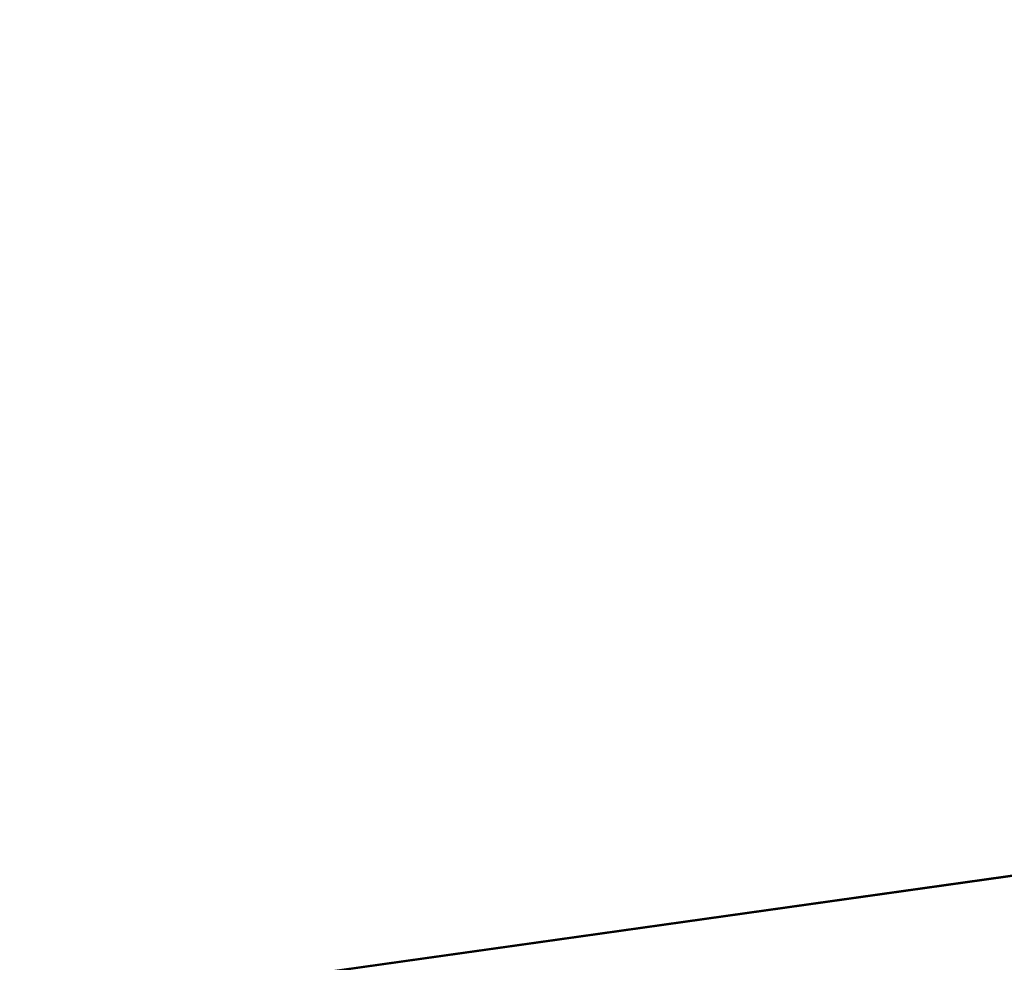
# Model space of a CAD drawing. Header units: metres. Extents: x -241 to 22, y -221 to 108.
# Tile 99 of 256: x -225.35944 to -225.35365, y -187.36657 to -187.36103. Entities that reach past the tile are written whole.
import ezdxf

# ---------------------------------------------------------------- set-up
doc = ezdxf.new("R2010")
doc.units = ezdxf.units.M
doc.layers.add('solid_DOMO_E_SIDE_LEVER_PUL_SW0001', color=7, linetype='CONTINUOUS')

msp = doc.modelspace()

# ---------------------------------------------------------------- linework, layer by layer
at = {"layer": 'solid_DOMO_E_SIDE_LEVER_PUL_SW0001'}
for points in [[(-223.351013, -187.740997, 18.704348), (-222.724289, -183.664093, 19.094095), (-225.359406, -184.034439, 18.10161)], [(-225.990936, -188.112015, 17.507849), (-225.359406, -184.034439, 18.10161), (-227.827148, -184.381256, 16.740898)], [(-224.691925, -187.929459, 18.155439), (-223.351013, -187.740997, 18.704348), (-225.359406, -184.034439, 18.10161)], [(-225.395111, -187.371887, 0.546578), (-224.969193, -190.38887, 0.547023), (-225.335693, -187.363541, 0.57552)], [(-225.395111, -187.371887, -0.839062), (-224.970551, -190.382721, -0.838736), (-225.335693, -187.363541, -0.810121)], [(-225.395111, -187.371887, 1.932219), (-224.975891, -190.337585, 1.932787), (-225.335693, -187.363541, 1.961158)], [(-225.395111, -187.371887, -2.224703), (-224.980042, -190.319534, -2.224519), (-225.335693, -187.363541, -2.195764)], [(-225.335663, -187.363541, 0.810099), (-224.97052, -190.382721, 0.838727), (-225.395065, -187.371887, 0.839053)], [(-225.335663, -187.363541, -0.575542), (-224.96904, -190.388901, -0.547058), (-225.395065, -187.371887, -0.546588)], [(-225.335678, -187.363541, 2.195743), (-224.980148, -190.319519, 2.22454), (-225.395065, -187.371887, 2.224694)], [(-225.335678, -187.363541, -1.961179), (-224.975647, -190.337616, -1.932845), (-225.395065, -187.371887, -1.932228)]]:
    msp.add_3dface(points, dxfattribs=at)

doc.saveas('drawing.dxf')
